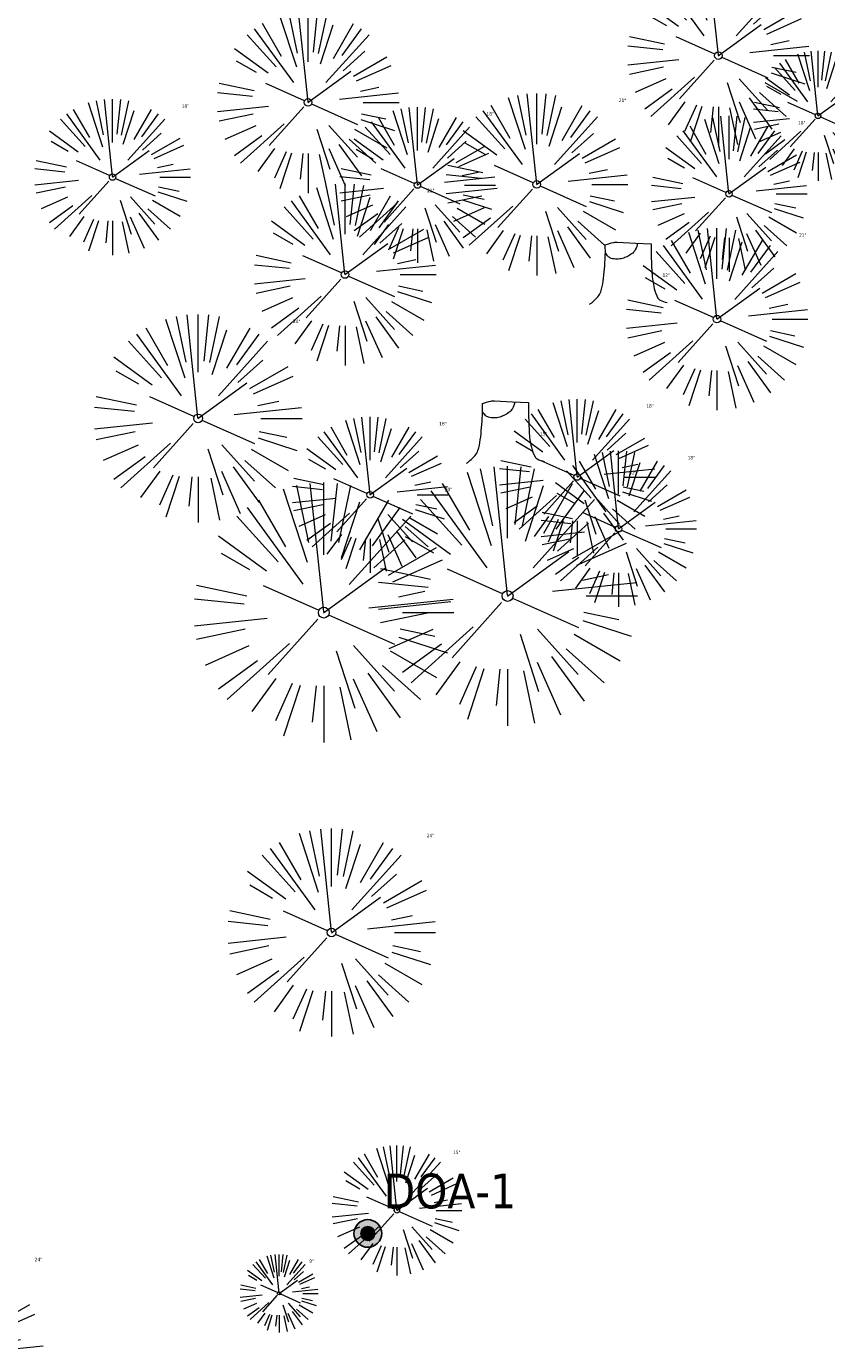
# Model space of a CAD drawing. Header units: feet. Extents: x 1133447 to 1140710, y 647622 to 649877.
# Tile 52 of 84: x 1135080 to 1135173, y 648640 to 648793. Entities that reach past the tile are written whole.
import ezdxf
from ezdxf import colors
from ezdxf.entities.mleader import LeaderData, LeaderLine
from ezdxf.enums import TextEntityAlignment as Align
from ezdxf.math import Vec2, Vec3

# ---------------------------------------------------------------- set-up
doc = ezdxf.new("R2010")
doc.units = ezdxf.units.FT
doc.header["$MEASUREMENT"] = 0
doc.layers.add('C-PRKG-ASPH', color=8, linetype='Continuous')
doc.layers.add('G-XREF', color=7, linetype='Continuous')
doc.layers.add('V-ANNO-TEXT', color=7, linetype='Continuous', lineweight=13, plot=False)
for name, color, linetype, lineweight in [('V-LEGL-PROP-MRKR', 6, 'Continuous', 13), ('V-SITE-VEGE', 8, 'Continuous', 18), ('V-SITE-VEGE-TEXT', 8, 'Continuous', 18)]:
    doc.layers.add(name, color=color, linetype=linetype, lineweight=lineweight)
doc.styles.add('SEI Annotative', font='tahoma.ttf', dxfattribs={"height": 0.1})
doc.styles.add('SEI-Dim & Leader', font='tahoma.ttf')

# ---------------------------------------------------------------- blocks, each defined once
blk = doc.blocks.new('V-SITE-VEGE-Coniferious Tree 2')
at = {"color": 0, "linetype": 'ByBlock'}
for p, q in [((-0.0626, 0.1926), (-0.1545, 0.4755)), ((-0.0575, 0.2704), (-0.104, 0.4891)), ((-0.0003, 0.0026), (-0.0523, 0.4973)), ((0, 0.2219), (0, 0.5)), ((0.0289, 0.2753), (0.0522, 0.4973)), ((0.0572, 0.2693), (0.1039, 0.4891)), ((-0.146, 0.2528), (-0.25, 0.433)), ((0.0685, 0.211), (0.1382, 0.4256)), ((0.1391, 0.2411), (0.25, 0.433)), ((-0.1757, 0.1951), (-0.3346, 0.3716)), ((-0.0791, 0.1089), (-0.2939, 0.4045)), ((0.0978, 0.1086), (0.3345, 0.3716)), ((0.1869, 0.2573), (0.2939, 0.4045)), ((-0.2201, 0.1599), (-0.4046, 0.2939)), ((0.192, 0.1729), (0.3116, 0.2806)), ((-0.2844, 0.1642), (-0.3931, 0.227)), ((0.2488, 0.1436), (0.433, 0.25)), ((0.2659, 0.1184), (0.4568, 0.2034)), ((-0.0009, -0.0007), (0.235, 0.1707)), ((-0.2961, 0.0629), (-0.4891, 0.1039)), ((-0.0199, 0.0089), (-0.2319, 0.1032)), ((-0.306, 0.0322), (-0.4973, 0.0523)), ((0.1731, 0.0182), (0.4972, 0.0523)), ((0.2873, 0.0611), (0.3885, 0.0826)), ((0.3025, 0), (0.5, 0)), ((-0.2183, -0.0229), (-0.4973, -0.0523)), ((-0.023, -0.0255), (-0.2138, -0.2374)), ((0.0185, -0.0083), (0.272, -0.1211)), ((-0.3022, -0.0642), (-0.4891, -0.1039)), ((0.2891, -0.094), (0.4755, -0.1545)), ((0.2936, -0.0624), (0.4274, -0.0908)), ((-0.2881, -0.1283), (-0.4568, -0.2034)), ((-0.132, -0.1189), (-0.3716, -0.3346)), ((0.0478, -0.1473), (0.1192, -0.3671)), ((0.1144, -0.1271), (0.2718, -0.3019)), ((0.2555, -0.1475), (0.433, -0.25)), ((-0.2545, -0.1849), (-0.4046, -0.2939)), ((0.2254, -0.2029), (0.3716, -0.3346)), ((-0.1843, -0.2536), (-0.2767, -0.3808)), ((0.1689, -0.2325), (0.2939, -0.4045)), ((-0.1214, -0.2725), (-0.1856, -0.4168)), ((-0.091, -0.2799), (-0.1545, -0.4755)), ((-0.0297, -0.2818), (-0.0443, -0.4216)), ((0, -0.2818), (0, -0.5)), ((0.061, -0.2873), (0.1039, -0.4891)), ((0.1131, -0.2541), (0.2033, -0.4568))]:
    blk.add_line(p, q, dxfattribs=at)
blk.add_circle((0, 0), 0.0208)
blk = doc.blocks.new('V-SITE-VEGE-Stump')
for points in [[(-0.1229, -0.0143, 0.052613), (-0.0986, 0.0077, 0.106195), (-0.0905, 0.0219, 0.044862), (-0.0837, 0.0527, 0.020074), (-0.0776, 0.1229, 0.011675), (-0.0773, 0.1364, 0.007866), (-0.0776, 0.1565)], [(-0.0776, 0.1565, -0.027668), (-0.0534, 0.1634, -0.067978), (-0.0432, 0.1643), (0.0086, 0.1616), (0.054, 0.1591)], [(0.0151, 0.1613, -0.082864), (0.0081, 0.142, -0.111324), (-0.0021, 0.1306, -0.039313), (-0.0159, 0.1223, -0.049197), (-0.028, 0.1177, -0.066002), (-0.0447, 0.1155, -0.070187), (-0.0604, 0.1177, -0.114859), (-0.0685, 0.1223, -0.075938), (-0.0773, 0.1332)], [(0.054, 0.1591, 0.004334), (0.0538, 0.1369, 0.008344), (0.054, 0.1254), (0.0561, 0.0762, 0.046252), (0.0624, 0.0317, 0.069625), (0.0733, 0.0038, 0.149725), (0.0794, -0.002, 0.058523), (0.0992, -0.0091)]]:
    blk.add_lwpolyline(points, format="xyb")
blk = doc.blocks.new('V-LEGL- Corner Location')
at = {"lineweight": 25}
h = blk.add_hatch(color=256, dxfattribs=at)
h.dxf.hatch_style = 1
edge = h.paths.add_edge_path()
edge.add_arc((0, 0), 0.5, 0, 360)
blk.add_circle((0, 0), 0.5, dxfattribs=at)
blk = doc.blocks.new('*U967', base_point=(1135119.754, 648653.348))
at = {"linetype": 'ByBlock', "lineweight": -2, "xscale": 3.2, "yscale": 3.2, "zscale": 3.2, "rotation": 8.537736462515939e-07}
blk.add_blockref('V-LEGL- Corner Location', (1135119.754, 648653.348), dxfattribs=at)
blk = doc.blocks.new('_Open90')
at = {"color": 0, "linetype": 'ByBlock', "lineweight": -2}
for p, q in [((-0.5, 0.5), (0, 0)), ((0, 0), (-1, 0)), ((0, 0), (-0.5, -0.5))]:
    blk.add_line(p, q, dxfattribs=at)
blk = doc.blocks.new('*U1020', base_point=(1135119.754, 648653.348))
at = {"linetype": 'ByBlock', "lineweight": -2, "xscale": 3.2, "yscale": 3.2, "zscale": 3.2, "rotation": 8.537736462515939e-07}
blk.add_blockref('V-LEGL- Corner Location', (1135119.754, 648653.348), dxfattribs=at)
blk = doc.blocks.new('C_PHTCH-PACTOLA_02403811')
at = {"layer": 'C-PRKG-ASPH'}
h = blk.add_hatch(dxfattribs=at)
h.set_pattern_fill('ANSI31', color=256, scale=10, angle=70)
edge = h.paths.add_edge_path(flags=16)
edge.add_arc((1135093.57, 648760.36), 542, 143.5704, 153.2664, ccw=False)
edge.add_arc((1135093.57, 648760.36), 542, 133.8743, 143.5704, ccw=False)
edge.add_line((1134717.92, 649151.06), (1134791.74, 649222.04))
edge.add_arc((1134924.81, 649083.64), 192, 124.3358, 133.8743, ccw=False)
edge.add_line((1134816.52, 649242.18), (1134837.54, 649256.54))
edge.add_arc((1134886.61, 649184.7), 87, 64.8666, 124.3358, ccw=False)
edge.add_line((1134923.57, 649263.47), (1134945.86, 649253.01))
edge.add_arc((1134736.9, 648807.59), 492, 56.4591, 64.8666, ccw=False)
edge.add_line((1135008.74, 649217.67), (1135070.9, 649176.46))
edge.add_arc((1135036.64, 649124.78), 62, -10.868, 56.4591, ccw=False)
edge.add_line((1135097.53, 649113.09), (1135091.83, 649083.4))
edge.add_arc((1135001.48, 649100.74), 92, 337.8486, 349.132, ccw=False)
edge.add_line((1135086.69, 649066.05), (1135029.44, 648925.41))
edge.add_arc((1134573.75, 649110.92), 492, 335.736, 337.8486, ccw=False)
edge.add_line((1135022.29, 648908.74), (1134970.11, 648792.98))
edge.add_line((1134970.11, 648792.98), (1134955.07, 648759.62))
edge.add_arc((1134506.53, 648961.81), 492, 331.3466, 335.736, ccw=False)
edge.add_line((1134938.28, 648725.89), (1134902.77, 648660.9))
edge.add_arc((1134778.16, 648728.99), 142, 305.9573, 331.3466, ccw=False)
edge.add_line((1134861.54, 648614.05), (1134757.48, 648538.57))
edge.add_arc((1134835.58, 648430.91), 133, 125.9573, 166.4172)
edge.add_arc((1134672.28, 648470.36), 35, 244.1086, 346.4172, ccw=False)
edge.add_arc((1134691.46, 648509.91), 78.96, 214.9055, 244.1168, ccw=False)
edge.add_line((1134626.71, 648464.73), (1134623.06, 648469.96))
edge.add_arc((1134821.51, 648608.47), 242, 191.1168, 214.9138, ccw=False)
edge.add_line((1134584.05, 648561.81), (1134566.4, 648651.59))
edge.add_arc((1135049.17, 648746.46), 492, 187.9519, 191.1168, ccw=False)
edge.add_line((1134561.9, 648678.39), (1134552.83, 648743.38))
edge.add_arc((1134842.02, 648783.77), 292, 166.3961, 187.9519, ccw=False)
edge.add_line((1134558.21, 648852.45), (1134566.77, 648887.84))
edge.add_arc((1135093.57, 648760.36), 542, 158.0478, 166.3961, ccw=False)
edge.add_arc((1135093.57, 648760.36), 542, 153.2664, 158.0478, ccw=False)
edge = h.paths.add_edge_path()
edge.add_line((1134664.93, 648091.02), (1134641.75, 648097.24))
edge.add_arc((1135131.44, 647965.88), 507, 154.1155, 164.9841, ccw=False)
edge.add_arc((1135131.44, 647965.88), 507, 153.4315, 154.1155, ccw=False)
edge.add_arc((1134241.51, 648410.91), 488, 333.4315, 338.6384)
edge.add_line((1134695.99, 648233.15), (1134704.11, 648253.93))
edge.add_arc((1134529.03, 648322.41), 188, 338.6384, 377.1955)
edge.add_arc((1134651.31, 648360.25), 60, 17.1955, 74.9727)
edge.add_line((1134666.86, 648418.2), (1134661.5, 648419.81))
edge.add_arc((1134691.49, 648509.95), 95, 223.9419, 251.5981, ccw=False)
edge.add_arc((1134691.54, 648509.98), 95.06, 214.9166, 223.9393, ccw=False)
edge.add_line((1134613.59, 648455.57), (1134609.94, 648460.8))
edge.add_arc((1134821.51, 648608.47), 258, 191.1168, 214.9138, ccw=False)
edge.add_line((1134568.35, 648558.72), (1134550.7, 648648.51))
edge.add_arc((1135049.17, 648746.46), 508, 187.9519, 191.1168, ccw=False)
edge.add_line((1134546.06, 648676.18), (1134536.98, 648741.16))
edge.add_arc((1134842.02, 648783.77), 308, 166.3961, 187.9519, ccw=False)
edge.add_line((1134542.66, 648856.22), (1134551.22, 648891.6))
edge.add_arc((1135093.57, 648760.36), 558, 163.9213, 166.3961, ccw=False)
edge.add_arc((1134538.18, 648920.44), 20, 343.9213, 402.7699)
edge.add_line((1134552.86, 648934.02), (1134533.45, 648955.01))
edge.add_arc((1135093.57, 648760.36), 592.98, 146.01874, 160.8371, ccw=False)
edge.add_line((1134601.86, 649091.79), (1134616.58, 649064.03))
edge.add_arc((1134621, 649066.38), 5, 207.9516, 327.0741)
edge.add_arc((1135093.57, 648760.36), 558, 133.8743, 147.0741, ccw=False)
edge.add_line((1134706.83, 649162.6), (1134780.65, 649233.58))
edge.add_arc((1134924.81, 649083.64), 208, 124.3358, 133.8743, ccw=False)
edge.add_line((1134807.49, 649255.39), (1134828.52, 649269.75))
edge.add_arc((1134886.61, 649184.7), 103, 64.8666, 124.3358, ccw=False)
edge.add_line((1134930.36, 649277.95), (1134952.66, 649267.49))
edge.add_arc((1134736.9, 648807.59), 508, 56.4591, 64.8666, ccw=False)
edge.add_line((1135017.58, 649231), (1135079.74, 649189.8))
edge.add_arc((1135036.64, 649124.78), 78, -10.868, 56.4591, ccw=False)
edge.add_line((1135113.25, 649110.08), (1135107.54, 649080.38))
edge.add_arc((1135001.48, 649100.74), 108, 337.8486, 349.132, ccw=False)
edge.add_line((1135101.51, 649060.02), (1135044.25, 648919.38))
edge.add_arc((1134573.75, 649110.92), 508, 335.736, 337.8486, ccw=False)
edge.add_line((1135036.87, 648902.16), (1134969.66, 648753.05))
edge.add_arc((1134506.53, 648961.81), 508, 331.3466, 335.736, ccw=False)
edge.add_line((1134952.32, 648718.22), (1134916.81, 648653.23))
edge.add_arc((1134778.16, 648728.99), 158, 305.9573, 331.3466, ccw=False)
edge.add_line((1134870.94, 648601.1), (1134766.88, 648525.62))
edge.add_arc((1134835.58, 648430.91), 117, 125.9573, 162.2649)
edge.add_arc((1134752.71, 648457.41), 30, 162.2649, 196.8024)
edge.add_arc((1134835.58, 648430.91), 113, 170.9217, 197.5477)
edge.add_line((1134727.84, 648396.84), (1134731.16, 648386.32))
edge.add_arc((1134529.03, 648322.41), 212, 11.3401, 17.5477, ccw=False)
edge.add_arc((1134529.06, 648322.4), 211.97, -20.6491, 11.3422, ccw=False)
edge.add_arc((1134759.87, 648235.31), 34.72, 159.1872, 239.4136)
edge.add_line((1134742.2, 648205.42), (1134709.51, 648185.7))
edge.add_line((1134709.51, 648185.7), (1134699, 648181.01))
edge.add_arc((1135131.44, 647965.88), 483, 153.5512, 164.9841)
blk = doc.blocks.new('C_XBASE-PACTOLA_02403811')
at = {"layer": 'V-LEGL-PROP-MRKR'}
for name in ['*U967', '*U1020']:
    blk.add_blockref(name, (1135119.75, 648653.35), dxfattribs=at)
at = {"layer": 'V-LEGL-PROP-MRKR', "xscale": 1.6, "yscale": 1.6, "zscale": 1.6, "rotation": 8.537736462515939e-07}
blk.add_blockref('V-LEGL- Corner Location', (1135119.75, 648653.35), dxfattribs=at)
at = {"layer": 'V-SITE-VEGE'}
for name, p, xscale, yscale, zscale in [('V-SITE-VEGE-Coniferious Tree 2', (1135160.2, 648789.28), 20.99974632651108, 20.99974632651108, 20.99974632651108), ('V-SITE-VEGE-Coniferious Tree 2', (1135112.86, 648783.89), 20.99974632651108, 20.99974632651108, 20.99974632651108), ('V-SITE-VEGE-Coniferious Tree 2', (1135171.69, 648782.33), 14.99981880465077, 14.99981880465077, 14.99981880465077), ('V-SITE-VEGE-Coniferious Tree 2', (1135139.24, 648774.42), 20.99974632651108, 20.99974632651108, 20.99974632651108), ('V-SITE-VEGE-Coniferious Tree 2', (1135090.3, 648775.27), 17.99978256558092, 17.99978256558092, 17.99978256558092), ('V-SITE-VEGE-Coniferious Tree 2', (1135125.47, 648774.35), 17.99978256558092, 17.99978256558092, 17.99978256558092), ('V-SITE-VEGE-Coniferious Tree 2', (1135161.42, 648773.34), 17.99978256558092, 17.99978256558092, 17.99978256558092), ('V-SITE-VEGE-Coniferious Tree 2', (1135117.12, 648764.02), 20.99974632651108, 20.99974632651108, 20.99974632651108), ('V-SITE-VEGE-Coniferious Tree 2', (1135160.03, 648758.87), 20.99974632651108, 20.99974632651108, 20.99974632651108), ('V-SITE-VEGE-Stump', (1135150.27, 648761.14), 40.31522404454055, 40.31522404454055, 40.31522404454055), ('V-SITE-VEGE-Stump', (1135136.1, 648742.82), 40.31522404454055, 40.31522404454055, 40.31522404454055), ('V-SITE-VEGE-Coniferious Tree 2', (1135143.91, 648740.65), 17.99978256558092, 17.99978256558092, 17.99978256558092), ('V-SITE-VEGE-Coniferious Tree 2', (1135120.01, 648738.6), 17.99978256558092, 17.99978256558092, 17.99978256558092), ('V-SITE-VEGE-Coniferious Tree 2', (1135148.68, 648734.68), 17.99978256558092, 17.99978256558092, 17.99978256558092), ('V-SITE-VEGE-Coniferious Tree 2', (1135135.88, 648726.92), 29.99963760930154, 29.99963760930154, 29.99963760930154), ('V-SITE-VEGE-Coniferious Tree 2', (1135114.67, 648725), 29.99963760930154, 29.99963760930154, 29.99963760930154), ('V-SITE-VEGE-Coniferious Tree 2', (1135123.1, 648656.01), 14.99981880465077, 14.99981880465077, 14.99981880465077), ('V-SITE-VEGE-Coniferious Tree 2', (1135109.51, 648646.44), 8.999891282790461, 8.999891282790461, 8.999891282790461)]:
    blk.add_blockref(name, p, dxfattribs=dict(at, xscale=xscale, yscale=yscale, zscale=zscale))
at = {"layer": 'V-SITE-VEGE', "xscale": 23.99971008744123, "yscale": 23.99971008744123, "zscale": 23.99971008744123, "rotation": 8.537736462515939e-07}
for p in [(1135100.16, 648747.42), (1135115.57, 648688.08), (1135070.35, 648639.14)]:
    blk.add_blockref('V-SITE-VEGE-Coniferious Tree 2', p, dxfattribs=at)
at = {"layer": 'V-ANNO-TEXT', "style": 'SEI Annotative'}
blk.add_text('DOA-1', height=4, dxfattribs=at).set_placement((1135129.22, 648655.05), align=Align.BOTTOM_CENTER)
at = {"layer": 'V-SITE-VEGE-TEXT', "char_height": 0.4, "attachment_point": 7, "style": 'SEI-Dim & Leader'}
for s, insert in [('21"', (1135148.71, 648783.92)), ('18"', (1135098.28, 648783.27)), ('18"', (1135133.44, 648782.35)), ('18"', (1135169.39, 648781.34)), ('21"', (1135126.59, 648773.52)), ('21"', (1135169.5, 648768.37)), ('12"', (1135153.75, 648763.74)), ('24"', (1135111.12, 648758.42)), ('18"', (1135151.88, 648748.65)), ('18"', (1135127.99, 648746.6)), ('15"', (1135139.58, 648745.42)), ('18"', (1135156.65, 648742.68)), ('30"', (1135149.84, 648740.92)), ('30"', (1135128.62, 648739)), ('24"', (1135126.54, 648699.08)), ('15"', (1135129.58, 648662.51)), ('24"', (1135081.32, 648650.14)), ('9"', (1135112.99, 648649.94))]:
    blk.add_mtext(s, dxfattribs=dict(at, insert=insert))
at = {"layer": 'V-ANNO-TEXT'}
ml = blk.add_multileader_mtext('Standard', dxfattribs=at)
ml.set_content('Parking Wheel Stop (Typ.)', color=256, style='SEI-Dim & Leader')
ml.set_leader_properties(color=256, linetype='ByLayer', lineweight=-1)
ml.set_arrow_properties(name='OPEN90')
ml.build(insert=Vec2(0, 0))
ml.multileader.update_dxf_attribs({"text_left_attachment_type": 2, "text_right_attachment_type": 2, "dogleg_length": 0.1, "arrow_head_size": 3.2, "scale": 40})
ctx = ml.context
ctx.base_point, ctx.scale, ctx.arrow_head_size, ctx.plane_origin = Vec3(1134530.73, 648685.78), 40, 3.2, Vec3(1134518.56, 648681.32)
ctx.left_attachment, ctx.right_attachment = 2, 2
notes = []
notes.append((ctx, [(0, (1, 1, 0), (1134526.73, 648685.78), (1, 0), 4, [(0, [(1134518.56, 648681.32)], 0, [])])]))
ctx.mtext.insert, ctx.mtext.width, ctx.mtext.flow_direction = Vec3(1134532.73, 648691.84), 35.4975, 5
for ctx, leaders in notes:
    for number, flags, end, landing, length, lines in leaders:
        leader = LeaderData()
        leader.index, (leader.has_last_leader_line, leader.has_dogleg_vector, leader.attachment_direction) = number, flags
        leader.last_leader_point, leader.dogleg_vector, leader.dogleg_length = Vec3(end), Vec3(landing), length
        for number, points, colour, breaks in lines:
            line = LeaderLine()
            line.index, line.vertices, line.color, line.breaks = number, Vec3.list(points), colors.encode_raw_color(colour), breaks
            leader.lines.append(line)
        ctx.leaders.append(leader)

msp = doc.modelspace()

# ---------------------------------------------------------------- block references
at = {"layer": 'G-XREF'}
msp.add_blockref('C_XBASE-PACTOLA_02403811', (0, 0), dxfattribs=at)

# ---------------------------------------------------------------- next in the draw order: block references
msp.add_blockref('C_PHTCH-PACTOLA_02403811', (0, 0), dxfattribs=at)

doc.saveas('drawing.dxf')
